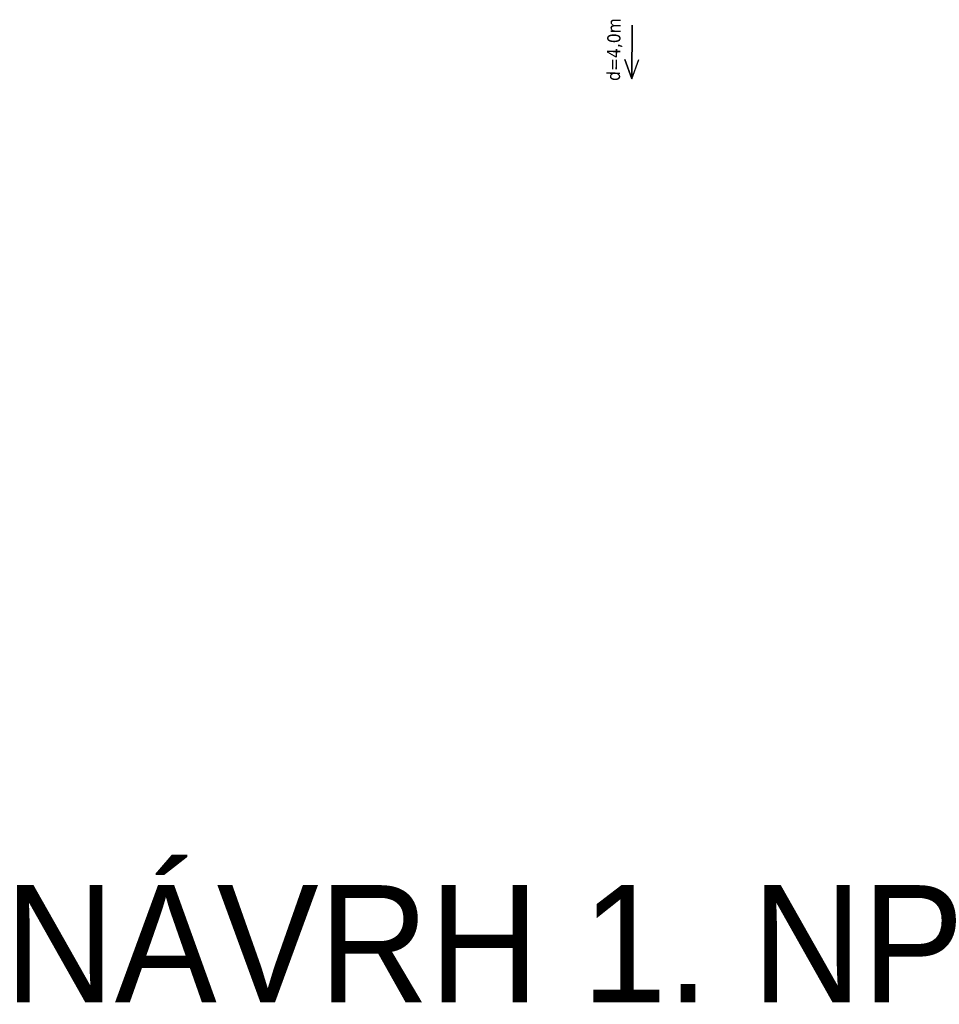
# Model space of a CAD drawing. Header units: millimetres. Extents: x -725694 to 4766210, y -2984614 to 2187451.
# Tile 245 of 256: x -184 to 31227, y 111729 to 145364. Entities that reach past the tile are written whole.
import ezdxf

# ---------------------------------------------------------------- set-up
doc = ezdxf.new("R2010")
doc.units = ezdxf.units.MM
doc.linetypes.add('DIVIDE', pattern=[31.75, 12.7, -6.35, 0, -6.35, 0, -6.35])
doc.layers.add('A99_N_txt-popis-200', color=7, linetype='Continuous', lineweight=5)
doc.layers.add('PBS - odstupy', color=1, linetype='DIVIDE', lineweight=30)
doc.styles.add('ARIAL', font='arial.ttf', dxfattribs={"height": 1000})
doc.styles.add('PBS', font='tahoma.ttf')

msp = doc.modelspace()

# ---------------------------------------------------------------- linework, layer by layer
at = {"layer": 'PBS - odstupy', "linetype": 'ByBlock', "ltscale": 0.5, "flags": 128}
msp.add_lwpolyline([(20719.3, 143349.2), (20741.1, 145173.1), (20719.3, 143349.2), (20487.8, 144009.8), (20719.3, 143349.2), (20966.5, 144004.1)], dxfattribs=at)

# ---------------------------------------------------------------- texts
at = {"layer": 'A99_N_txt-popis-200', "insert": (-735, 115800), "char_height": 4000, "attachment_point": 1, "style": 'ARIAL'}
msp.add_mtext_dynamic_manual_height_columns('NÁVRH 1. NP ', width=60093.811, gutter_width=5000, heights=[0], dxfattribs=at)

# ---------------------------------------------------------------- next in the draw order: texts
at = {"layer": 'PBS - odstupy', "ltscale": 0.5, "insert": (20155, 145415), "char_height": 450, "attachment_point": 6, "rotation": 89.31439, "style": 'PBS', "bg_fill": 3, "box_fill_scale": 1, "bg_fill_color": 256, "bg_fill_transparency": 0}
msp.add_mtext('d=4,0m ', dxfattribs=at)

doc.saveas('drawing.dxf')
